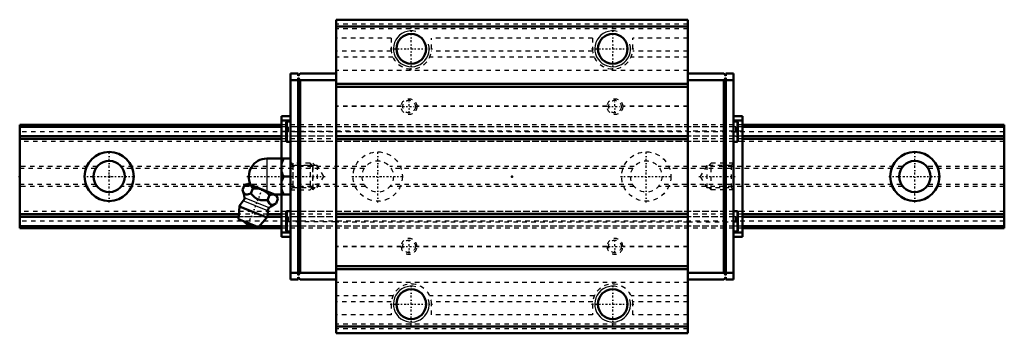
# Model space of a CAD drawing. Header units: millimetres. Extents: x -20 to 200, y -35 to 35.
import ezdxf

# ---------------------------------------------------------------- set-up
doc = ezdxf.new("R2010")
doc.units = ezdxf.units.MM
doc.linetypes.add('Center', pattern=[1.5, 0.45, -0.5, 0.05, -0.5])
doc.linetypes.add('Dashed', pattern=[2, 1, -1])
for name, color, linetype, lineweight in [('2d ConnectionPoints', 7, 'Continuous', 50), ('AM_0', 7, 'Continuous', 50), ('AM_4', 3, 'Continuous', 25), ('AM_5', 3, 'Continuous', 25), ('AM_7', 7, 'Center', 25), ('AM_9', 6, 'Dashed', 25)]:
    doc.layers.add(name, color=color, linetype=linetype, lineweight=lineweight)

# ---------------------------------------------------------------- blocks, each defined once
blk = doc.blocks.new('1_2waripeogino6fth1qjbwzoqa________0_in_HSR25M1LA1SS220LG200BM6F5850001_4')
at = {"layer": 'AM_0'}
for p, q in [((35.2, 4), (40.5, 4)), ((38.5, 4), (38.5, -4)), ((39, 0), (40.5, 0)), ((29.78, -3), (30.21, -1.93)), ((30.99, -1.6), (30.21, -1.93)), ((37.38, -4.18), (30.99, -1.6)), ((31.65, -3.76), (32.08, -2.69)), ((35.4, -5.27), (35.83, -4.2)), ((36.92, -4), (40.5, -4)), ((37.71, -4.96), (37.38, -4.18)), ((37.27, -6.03), (37.71, -4.96)), ((29.1, -6.67), (28.9, -9.49)), ((35.22, -9.14), (29.1, -6.67)), ((33.39, -11.31), (28.9, -9.49)), ((33.39, -11.31), (35.22, -9.14))]:
    blk.add_line(p, q, dxfattribs=at)
for points in [[(39, 4), (38.71, 3.44), (38.5, 2.85)], [(38.5, 1.15), (38.56, 0.96), (38.75, 0.47), (39, 0)], [(39, 0), (38.71, -0.56), (38.5, -1.15)], [(32.08, -2.69), (31.82, -2.21), (31.66, -2.01), (31.46, -1.86), (31.16, -1.76), (30.81, -1.75), (30.51, -1.82), (30.21, -1.93)], [(29.78, -3), (29.96, -3.4), (30.18, -3.74), (30.37, -3.91), (30.59, -4), (30.84, -4.01), (31.1, -3.96), (31.65, -3.76)], [(31.65, -3.76), (32.08, -4.23), (32.5, -4.62), (32.97, -4.95), (33.4, -5.15), (33.86, -5.26), (34.63, -5.32), (35.4, -5.27)], [(35.83, -4.2), (35.43, -3.79), (34.99, -3.42), (34.47, -3.09), (33.89, -2.85), (33.29, -2.71), (32.67, -2.67), (32.08, -2.69)], [(37.71, -4.96), (37.45, -4.48), (37.28, -4.28), (37.09, -4.14), (36.78, -4.03), (36.43, -4.03), (36.13, -4.09), (35.83, -4.2)], [(38.5, -2.85), (38.56, -3.04), (38.75, -3.53), (39, -4)], [(35.4, -5.27), (35.58, -5.67), (35.8, -6.01), (35.99, -6.18), (36.21, -6.27), (36.46, -6.29), (36.72, -6.24), (37.27, -6.03)]]:
    blk.add_lwpolyline(points, dxfattribs=at)
for centre, radius, start, end in [((35.2, 0), 4, 90, 207.9876), ((24.23, -5.29), 6, 4.8448, 22.4683), ((32.16, -7.9), 3.3, 131.9787, 158), ((29.42, -4.86), 0.8, 311.9787, 4.8448), ((39.67, -11.53), 6, 113.5458, 131.1552), ((32.16, -7.9), 3.3, 338, 4.0213), ((36.25, -7.62), 0.8, 131.1552, 184.0213), ((31.69, -9.07), 1.82, 210.1342, 285.8658)]:
    blk.add_arc(centre, radius, start, end, dxfattribs=at)
at = {"layer": 'AM_4'}
for p, q in [((35.2, 4), (35.2, -3.3)), ((35.45, -7.67), (29.95, -5.45)), ((35.72, -7.01), (30.21, -4.79))]:
    blk.add_line(p, q, dxfattribs=at)
at = {"layer": 'AM_5', "linetype": 'Dashed'}
for p, q in [((41.04, 3), (41.04, -3)), ((45.5, 2.39), (41.04, 2.39)), ((45.5, -2.39), (41.04, -2.39))]:
    blk.add_line(p, q, dxfattribs=at)
at = {"layer": 'AM_7'}
blk.add_line((30.84, -11.15), (34.34, -2.5), dxfattribs=at)
at = {"layer": 'AM_9'}
for p, q in [((44.89, 3), (40.5, 3)), ((45.5, 2.39), (44.89, 3)), ((44.89, 3), (44.89, -3)), ((45.5, 2.39), (45.5, -2.39)), ((40.5, -3), (44.89, -3)), ((44.89, -3), (45.5, -2.39))]:
    blk.add_line(p, q, dxfattribs=at)
blk = doc.blocks.new('2_HSR25M1LASSB_M6F1_Slider_0_in_HSR25M1LA1SS220LG200BM6F5850001_4')
at = {"layer": 'AM_0'}
for p, q in [((129.3, 35), (50.7, 35)), ((50.7, 35), (50.7, -35)), ((129.3, 33.5), (50.7, 33.5)), ((129.3, 35), (129.3, -35)), ((42.2, 23), (40.5, 23)), ((40.5, 23), (40.5, -23)), ((42.2, 23), (42.2, 22.5)), ((42.2, 22.5), (42.7, 23)), ((42.2, 22), (42.2, -22)), ((42.7, 21.5), (42.2, 22)), ((50.7, 23), (42.7, 23)), ((129.3, 23), (137.3, 23)), ((137.8, 22.5), (137.3, 23)), ((137.3, 21.5), (137.8, 22)), ((137.8, 23), (137.8, 22.5)), ((137.8, 23), (139.5, 23)), ((137.8, 22), (137.8, -22)), ((139.5, -23), (139.5, 23)), ((42.2, 21.5), (40.5, 21.5)), ((42.7, -21.5), (42.7, 21.5)), ((50.7, 21.5), (42.7, 21.5)), ((129.3, 20.7), (50.7, 20.7)), ((129.3, 20), (50.7, 20)), ((129.3, 21.5), (137.3, 21.5)), ((137.3, -21.5), (137.3, 21.5)), ((137.8, 21.5), (139.5, 21.5)), ((38.5, 13.5), (38.5, 4)), ((38.5, 13.5), (40.5, 13.5)), ((141.5, 13.5), (139.5, 13.5)), ((141.5, 13.5), (141.5, -13.5)), ((38.5, 12.5), (40.5, 12.5)), ((39.55, 12.01), (39.55, 7.99)), ((40.5, 12.25), (39.79, 12.25)), ((141.5, 12.5), (139.5, 12.5)), ((140.21, 12.25), (139.5, 12.25)), ((140.45, 12.01), (140.45, 7.99)), ((129.3, 9), (50.7, 9)), ((39.79, 7.75), (40.5, 7.75)), ((129.3, 8.3), (50.7, 8.3)), ((139.5, 7.75), (140.21, 7.75)), ((38.5, -4), (38.5, -13.5)), ((39.55, -7.99), (39.55, -12.01)), ((40.5, -7.75), (39.79, -7.75)), ((129.3, -8.3), (50.7, -8.3)), ((140.21, -7.75), (139.5, -7.75)), ((140.45, -7.99), (140.45, -12.01)), ((129.3, -9), (50.7, -9)), ((38.5, -12.5), (40.5, -12.5)), ((39.79, -12.25), (40.5, -12.25)), ((139.5, -12.25), (140.21, -12.25)), ((141.5, -12.5), (139.5, -12.5)), ((38.5, -13.5), (40.5, -13.5)), ((141.5, -13.5), (139.5, -13.5)), ((42.2, -21.5), (40.5, -21.5)), ((42.2, -22), (42.7, -21.5)), ((50.7, -21.5), (42.7, -21.5)), ((129.3, -20), (50.7, -20)), ((129.3, -20.7), (50.7, -20.7)), ((129.3, -21.5), (137.3, -21.5)), ((137.8, -22), (137.3, -21.5)), ((137.8, -21.5), (139.5, -21.5)), ((42.2, -23), (40.5, -23)), ((42.7, -23), (42.2, -22.5)), ((42.2, -22.5), (42.2, -23)), ((50.7, -23), (42.7, -23)), ((129.3, -23), (137.3, -23)), ((137.3, -23), (137.8, -22.5)), ((137.8, -22.5), (137.8, -23)), ((137.8, -23), (139.5, -23)), ((129.3, -33.5), (50.7, -33.5)), ((129.3, -35), (50.7, -35))]:
    blk.add_line(p, q, dxfattribs=at)
for centre in [(67.5, 28.5), (112.5, 28.5), (67.5, -28.5), (112.5, -28.5)]:
    blk.add_circle(centre, 3.32, dxfattribs=at)
for centre, start, end in [((39.79, 12.01), 90, 180), ((140.21, 12.01), 360, 90), ((39.79, 7.99), 180, 270), ((140.21, 7.99), 270, 0), ((39.79, -7.99), 90, 180), ((140.21, -7.99), 360, 90), ((39.79, -12.01), 180, 270), ((140.21, -12.01), 270, 0)]:
    blk.add_arc(centre, 0.237, start, end, dxfattribs=at)
at = {"layer": 'AM_4'}
for p, q in [((39.79, 12.25), (39.79, 7.75)), ((140.21, 12.25), (140.21, 7.75)), ((39.79, -7.75), (39.79, -12.25)), ((140.21, -7.75), (140.21, -12.25))]:
    blk.add_line(p, q, dxfattribs=at)
at = {"layer": 'AM_5', "linetype": 'Dashed'}
for p, q in [((45.5, -3), (45.5, 3)), ((46, 2.46), (45.5, 3)), ((134, 2.46), (134.5, 3)), ((134.5, -3), (134.5, 3)), ((139.5, 3), (134.5, 3)), ((46, -2.46), (45.5, -3)), ((134, -2.46), (134.5, -3)), ((139.5, -3), (134.5, -3))]:
    blk.add_line(p, q, dxfattribs=at)
at = {"layer": 'AM_5'}
for centre in [(67.5, 28.5), (112.5, 28.5), (67.5, -28.5), (112.5, -28.5)]:
    blk.add_arc(centre, 4, 75, 15, dxfattribs=at)
at = {"layer": 'AM_7'}
for p, q in [((67.5, 23.77), (67.5, 33.22)), ((112.5, 23.77), (112.5, 33.22)), ((62.78, 28.5), (72.22, 28.5)), ((107.78, 28.5), (117.22, 28.5)), ((65.52, 15.6), (68.48, 15.6)), ((67, 14.12), (67, 17.08)), ((111.52, 15.6), (114.48, 15.6)), ((113, 14.12), (113, 17.08)), ((39.5, 10), (40.55, 10)), ((139.45, 10), (140.5, 10)), ((30.73, 0), (48.29, 0)), ((131.71, 0), (139.87, 0)), ((39.5, -10), (40.55, -10)), ((139.45, -10), (140.5, -10)), ((67, -17.08), (67, -14.12)), ((113, -17.08), (113, -14.12)), ((65.52, -15.6), (68.48, -15.6)), ((111.52, -15.6), (114.48, -15.6)), ((67.5, -33.22), (67.5, -23.78)), ((112.5, -33.22), (112.5, -23.78)), ((62.78, -28.5), (72.22, -28.5)), ((107.78, -28.5), (117.22, -28.5))]:
    blk.add_line(p, q, dxfattribs=at)
at = {"layer": 'AM_9'}
for p, q in [((129.3, 34), (50.7, 34)), ((129.3, 33), (50.7, 33)), ((63, 30.91), (50.7, 30.91)), ((63, 30.91), (63, 28.5)), ((72, 28.5), (72, 30.91)), ((108, 30.91), (72, 30.91)), ((108, 30.91), (108, 28.5)), ((129.3, 30.91), (117, 30.91)), ((117, 28.5), (117, 30.91)), ((63.03, 27.95), (50.7, 27.95)), ((63.41, 26.63), (50.7, 26.63)), ((108.41, 26.63), (71.59, 26.63)), ((108.03, 27.95), (71.97, 27.95)), ((129.3, 26.63), (116.59, 26.63)), ((129.3, 27.95), (116.97, 27.95)), ((129.3, 23.68), (50.7, 23.68)), ((42.7, 21.5), (42.2, 21.5)), ((129.3, 19.96), (50.7, 19.96)), ((137.3, 21.5), (137.8, 21.5)), ((65.24, 15.69), (50.7, 15.69)), ((65.24, 15.59), (50.7, 15.59)), ((111.24, 15.69), (68.76, 15.69)), ((111.24, 15.59), (68.76, 15.59)), ((129.3, 15.69), (114.76, 15.69)), ((129.3, 15.59), (114.76, 15.59)), ((141.5, 11.5), (38.5, 11.5)), ((141.5, 11.09), (38.5, 11.09)), ((141.5, 11.08), (38.5, 11.08)), ((40.02, 11), (39.55, 11)), ((40.02, 11), (40.02, 9)), ((139.97, 11), (140.45, 11)), ((139.97, 11), (139.97, 9)), ((38.5, 10.1), (50.7, 10.1)), ((141.5, 9.03), (38.5, 9.03)), ((141.5, 9.03), (38.5, 9.03)), ((40.02, 10), (39.55, 10)), ((40.02, 9), (39.55, 9)), ((50.7, 10.2), (129.3, 10.2)), ((141.5, 10.1), (129.3, 10.1)), ((139.97, 10), (140.45, 10)), ((139.97, 9), (140.45, 9)), ((141.5, 8.41), (38.5, 8.41)), ((141.5, 7.8), (38.5, 7.8)), ((41.04, 2.46), (40.5, 3)), ((46.5, 2.46), (41.04, 2.46)), ((41.04, 2.46), (41.04, -2.46)), ((46.5, 2.46), (46.5, -2.46)), ((47.92, 0), (46.5, 2.46)), ((133.5, 2.46), (132.08, 0)), ((133.5, 2.46), (133.5, -2.46)), ((138.96, 2.46), (133.5, 2.46)), ((139.5, 3), (138.96, 2.46)), ((138.96, 2.46), (138.96, -2.46)), ((46.5, -2.46), (47.92, 0)), ((132.08, 0), (133.5, -2.46)), ((40.5, -3), (41.04, -2.46)), ((41.04, -2.46), (46.5, -2.46)), ((133.5, -2.46), (138.96, -2.46)), ((138.96, -2.46), (139.5, -3)), ((141.5, -7.8), (38.5, -7.8)), ((141.5, -8.41), (38.5, -8.41)), ((141.5, -9.03), (38.5, -9.03)), ((141.5, -9.03), (38.5, -9.03)), ((50.7, -10.1), (38.5, -10.1)), ((40.02, -9), (39.55, -9)), ((40.02, -10), (39.55, -10)), ((40.02, -11), (39.55, -11)), ((40.02, -9), (40.02, -11)), ((129.3, -10.2), (50.7, -10.2)), ((129.3, -10.1), (141.5, -10.1)), ((139.97, -9), (140.45, -9)), ((139.97, -9), (139.97, -11)), ((139.97, -10), (140.45, -10)), ((139.97, -11), (140.45, -11)), ((141.5, -11.08), (38.5, -11.08)), ((141.5, -11.09), (38.5, -11.09)), ((141.5, -11.5), (38.5, -11.5)), ((65.24, -15.59), (50.7, -15.59)), ((65.24, -15.69), (50.7, -15.69)), ((111.24, -15.59), (68.76, -15.59)), ((111.24, -15.69), (68.76, -15.69)), ((129.3, -15.59), (114.76, -15.59)), ((129.3, -15.69), (114.76, -15.69)), ((42.7, -21.5), (42.2, -21.5)), ((129.3, -19.96), (50.7, -19.96)), ((137.3, -21.5), (137.8, -21.5)), ((129.3, -23.68), (50.7, -23.68)), ((63.41, -26.63), (50.7, -26.63)), ((63.03, -27.95), (50.7, -27.95)), ((63, -28.5), (63, -30.91)), ((108.41, -26.63), (71.59, -26.63)), ((108.03, -27.95), (71.97, -27.95)), ((72, -30.91), (72, -28.5)), ((108, -28.5), (108, -30.91)), ((129.3, -26.63), (116.59, -26.63)), ((129.3, -27.95), (116.97, -27.95)), ((117, -30.91), (117, -28.5)), ((63, -30.91), (50.7, -30.91)), ((129.3, -33), (50.7, -33)), ((108, -30.91), (72, -30.91)), ((129.3, -30.91), (117, -30.91)), ((129.3, -34), (50.7, -34))]:
    blk.add_line(p, q, dxfattribs=at)
for points in [[(65.24, 15.59), (65.24, 15.6), (65.24, 15.61), (65.24, 15.64), (65.24, 15.67), (65.24, 15.69)], [(68.76, 15.69), (68.76, 15.66), (68.76, 15.63), (68.76, 15.61), (68.76, 15.59), (68.76, 15.59)], [(111.24, 15.59), (111.24, 15.6), (111.24, 15.61), (111.24, 15.64), (111.24, 15.67), (111.24, 15.69)], [(114.76, 15.69), (114.76, 15.69), (114.76, 15.66), (114.76, 15.63), (114.76, 15.61), (114.76, 15.59), (114.76, 15.59)], [(65.24, -15.69), (65.24, -15.66), (65.24, -15.63), (65.24, -15.61), (65.24, -15.59), (65.24, -15.59)], [(68.76, -15.59), (68.76, -15.6), (68.76, -15.61), (68.76, -15.64), (68.76, -15.67), (68.76, -15.69)], [(111.24, -15.69), (111.24, -15.68), (111.24, -15.65), (111.24, -15.62), (111.24, -15.6), (111.24, -15.59), (111.24, -15.59)], [(114.76, -15.59), (114.76, -15.59), (114.76, -15.61), (114.76, -15.63), (114.76, -15.66), (114.76, -15.69)]]:
    blk.add_lwpolyline(points, dxfattribs=at)
for centre, radius in [((67, 15.6), 1.76), ((67, 15.6), 1.41), ((113, 15.6), 1.76), ((113, 15.6), 1.41), ((67, -15.6), 1.41), ((113, -15.6), 1.41)]:
    blk.add_circle(centre, radius, dxfattribs=at)
for centre, radius, start, end in [((67.5, 28.5), 4.5, 180, 0), ((112.5, 28.5), 4.5, 180, 0), ((67, -15.6), 1.76, 0.2606, 179.7394), ((113, -15.6), 1.76, 0.2606, 179.7394), ((67, -15.6), 1.76, 182.9981, 357.0019), ((113, -15.6), 1.76, 182.9981, 357.0019), ((67.5, -28.5), 4.5, 360, 180), ((112.5, -28.5), 4.5, 360, 180)]:
    blk.add_arc(centre, radius, start, end, dxfattribs=at)
blk = doc.blocks.new('3_HSR25M1LA122020_Rail_0_in_HSR25M1LA1SS220LG200BM6F5850001_4')
at = {"layer": 'AM_0'}
for p, q in [((38.5, 11.5), (-20, 11.5)), ((-20, 11.5), (-20, -11.5)), ((38.5, 11.08), (-20, 11.08)), ((200, 11.5), (141.5, 11.5)), ((200, 11.08), (141.5, 11.08)), ((200, 11.5), (200, -11.5)), ((38.5, 9.03), (-20, 9.03)), ((200, 9.03), (141.5, 9.03)), ((38.5, 8.41), (-20, 8.41)), ((200, 8.41), (141.5, 8.41)), ((28.98, -8.41), (-20, -8.41)), ((38.5, -8.41), (35.42, -8.41)), ((200, -8.41), (141.5, -8.41)), ((28.93, -9.03), (-20, -9.03)), ((38.5, -9.03), (35.26, -9.03)), ((200, -9.03), (141.5, -9.03)), ((32.82, -11.08), (-20, -11.08)), ((38.5, -11.5), (-20, -11.5)), ((38.5, -11.08), (33.59, -11.08)), ((200, -11.08), (141.5, -11.08)), ((200, -11.5), (141.5, -11.5))]:
    blk.add_line(p, q, dxfattribs=at)
for centre, radius in [((0, 0), 5.5), ((180, 0), 5.5), ((0, 0), 3.5), ((180, 0), 3.5)]:
    blk.add_circle(centre, radius, dxfattribs=at)
at = {"layer": 'AM_7'}
for p, q in [((0, -5.78), (0, 5.78)), ((60, -5.78), (60, 5.78)), ((120, -5.78), (120, 5.78)), ((180, -5.78), (180, 5.78)), ((-5.78, 0), (5.78, 0)), ((54.23, 0), (65.78, 0)), ((114.22, 0), (125.78, 0)), ((174.22, 0), (185.78, 0))]:
    blk.add_line(p, q, dxfattribs=at)
at = {"layer": 'AM_9'}
for p, q in [((200, 11.09), (-20, 11.09)), ((141.5, 11.5), (38.5, 11.5)), ((141.5, 11.08), (38.5, 11.08)), ((39.55, 10), (-20, 10)), ((200, 9.03), (-20, 9.03)), ((141.5, 9.03), (38.5, 9.03)), ((139.97, 10), (40.03, 10)), ((200, 10), (140.45, 10)), ((200, 7.8), (-20, 7.8)), ((141.5, 8.41), (38.5, 8.41)), ((-2.68, 2.25), (-20, 2.25)), ((57.32, 2.25), (2.68, 2.25)), ((117.32, 2.25), (62.68, 2.25)), ((177.32, 2.25), (122.68, 2.25)), ((200, 2.25), (182.68, 2.25)), ((-3.03, 1.75), (-20, 1.75)), ((56.97, 1.75), (3.03, 1.75)), ((116.97, 1.75), (63.03, 1.75)), ((176.97, 1.75), (123.03, 1.75)), ((200, 1.75), (183.03, 1.75)), ((-3.03, -1.75), (-20, -1.75)), ((30.9, -1.75), (3.03, -1.75)), ((56.97, -1.75), (31.06, -1.75)), ((116.97, -1.75), (63.03, -1.75)), ((176.97, -1.75), (123.03, -1.75)), ((200, -1.75), (183.03, -1.75)), ((-2.68, -2.25), (-20, -2.25)), ((57.32, -2.25), (2.68, -2.25)), ((117.32, -2.25), (62.68, -2.25)), ((177.32, -2.25), (122.68, -2.25)), ((200, -2.25), (182.68, -2.25)), ((200, -7.8), (-20, -7.8)), ((35.42, -8.41), (28.98, -8.41)), ((141.5, -8.41), (38.5, -8.41)), ((200, -9.03), (-20, -9.03)), ((39.55, -10), (-20, -10)), ((35.26, -9.03), (28.93, -9.03)), ((141.5, -9.03), (38.5, -9.03)), ((139.97, -10), (40.03, -10)), ((200, -10), (140.45, -10)), ((200, -11.09), (-20, -11.09)), ((33.59, -11.08), (32.82, -11.08)), ((141.5, -11.08), (38.5, -11.08)), ((141.5, -11.5), (38.5, -11.5))]:
    blk.add_line(p, q, dxfattribs=at)
for centre, radius in [((60, 0), 5.5), ((120, 0), 5.5), ((60, 0), 3.5), ((120, 0), 3.5)]:
    blk.add_circle(centre, radius, dxfattribs=at)

msp = doc.modelspace()

# ---------------------------------------------------------------- linework, layer by layer
at = {"layer": '2d ConnectionPoints'}
for p in [(-20, 0), (0, 0), (0, 0), (40.5, 0), (90, 0), (139.5, 0)]:
    msp.add_point(p, dxfattribs=at)

# ---------------------------------------------------------------- block references
for name in ['2_HSR25M1LASSB_M6F1_Slider_0_in_HSR25M1LA1SS220LG200BM6F5850001_4', '3_HSR25M1LA122020_Rail_0_in_HSR25M1LA1SS220LG200BM6F5850001_4', '1_2waripeogino6fth1qjbwzoqa________0_in_HSR25M1LA1SS220LG200BM6F5850001_4']:
    msp.add_blockref(name, (0, 0))

doc.saveas('drawing.dxf')
